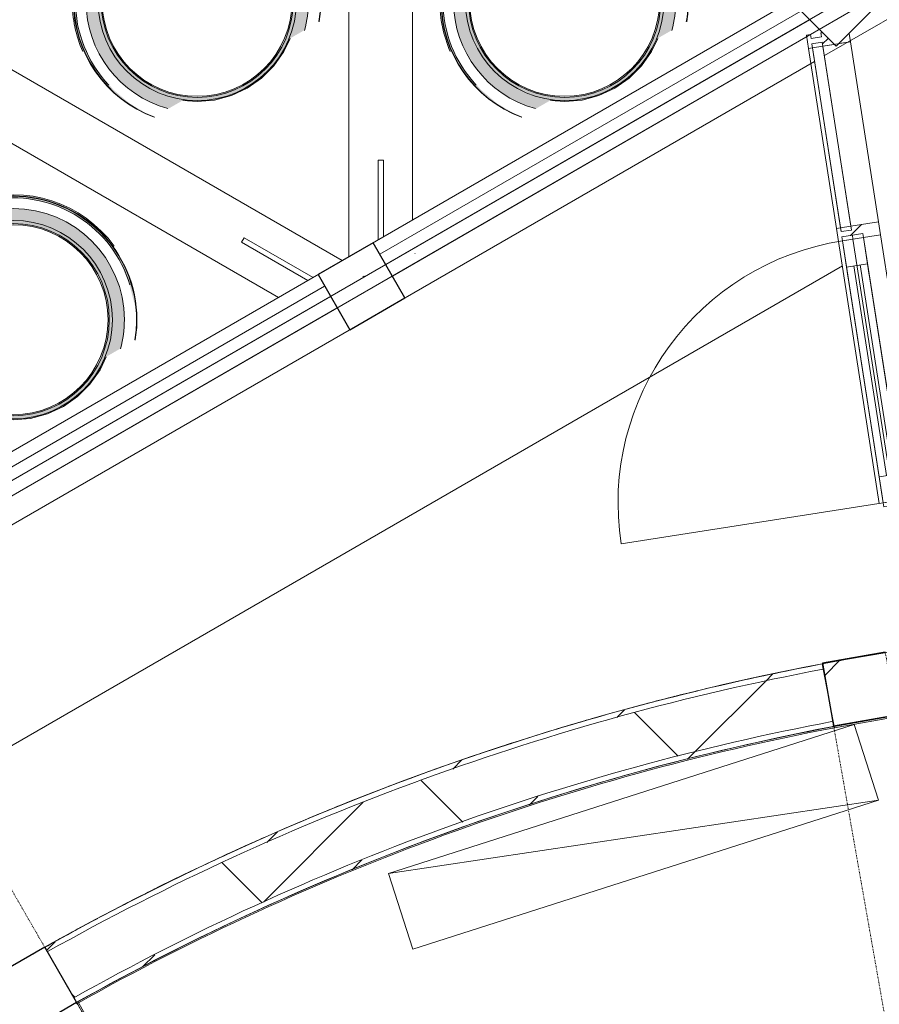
# Model space of a CAD drawing. Header units: centimetres. Extents: x 6036 to 22185, y 5782 to 11383.
# Tile 224 of 256: x 19732 to 20057, y 7864 to 8235. Entities that reach past the tile are written whole.
import ezdxf

# ---------------------------------------------------------------- set-up
doc = ezdxf.new("R2010")
doc.units = ezdxf.units.CM
doc.linetypes.add('Dash', pattern=[0.6, 0.3, -0.3])
doc.linetypes.add('Dot 1mm', pattern=[0.1, 0, -0.1])
for name, color, linetype, lineweight in [('A-AREA', 32, 'Continuous', 9), ('A-COLS', 52, 'Continuous', 9), ('A-COLS-HDLN', 52, 'Dash', 9), ('A-DETL-MBND', 5, 'Continuous', 9), ('A-DOOR', 31, 'Continuous', 9), ('A-DOOR-FRAM', 31, 'Continuous', 9), ('A-DOOR-GLAZ', 31, 'Continuous', 18), ('A-DOOR-OPNG', 31, 'Continuous', 9), ('A-FLOR', 192, 'Continuous', 9), ('A-FLOR-HRAL', 11, 'Continuous', 9), ('A-GENM', 13, 'Continuous', 9), ('A-GLAZ-CURT', 52, 'Continuous', 9), ('A-GLAZ-CWMG', 51, 'Continuous', 9), ('A-WALL', 113, 'Continuous', 9), ('A-WALL-FNSH', 113, 'Continuous', 25), ('A-WALL-PATT', 111, 'Continuous', 25), ('Q-CASE', 31, 'Continuous', 9), ('S-COLS', 52, 'Continuous', 9)]:
    doc.layers.add(name, color=color, linetype=linetype, lineweight=lineweight)
pattern_1 = [(45, (12452.32, 0), (-21.2132, 21.2132), [])]

# ---------------------------------------------------------------- blocks, each defined once
blk = doc.blocks.new('WIND_SwietlikDachowy - WIND_SwietlikDachowy-V234-7-02 ZestMeble')
at = {"layer": 'A-GENM'}
for points in [[(-43.03, -18.82), (-42.67, -18.43), (-44.34, -14.24), (-46.11, -6.41), (-46.5, 1.71), (-45.87, 8.23), (-43.41, 16.74), (-40.37, 23.2), (-36.22, 29.28), (-31.09, 34.71), (-25.1, 39.27), (-18.44, 42.82), (-11.27, 45.24), (-1.87, 46.48), (5.62, 46.19), (12.96, 44.7), (19.97, 42.04), (26.47, 38.3), (32.28, 33.56), (37.36, 28.56), (32.12, 34.32), (26.15, 39.05), (19.58, 42.71), (12.81, 45.21), (7.37, 46.52), (-2.03, 46.94), (-8.11, 46.34), (-15.05, 44.59), (-22.38, 41.36), (-28.87, 37.09), (-34.57, 31.82), (-38.8, 26.56), (-42.44, 20.24), (-45.27, 12.56), (-46.64, 5.83), (-47.1, 0), (-46.01, -9.51), (-43.98, -16.52), (-43.11, -18.62)], [(-16.21, -43.58), (-16.05, -43.49), (-18.68, -42.58), (-25.43, -38.93), (-31.49, -34.21), (-36.7, -28.56), (-40.9, -22.13), (-43.98, -15.1), (-45.87, -7.65), (-46.5, 0), (-45.87, 7.65), (-43.98, 15.1), (-40.9, 22.13), (-36.7, 28.56), (-31.49, 34.21), (-25.27, 39.02), (-18.68, 42.58), (-11.42, 45.08), (-3.84, 46.34), (3.84, 46.34), (11.42, 45.08), (18.68, 42.58), (25.43, 38.93), (31.49, 34.21), (36.7, 28.56), (40.9, 22.13), (44.29, 13.88), (45.87, 7.65), (46.5, 0), (46.64, 0), (46.01, 7.68), (44.11, 15.14), (41.02, 22.2), (36.81, 28.65), (31.59, 34.32), (24.6, 39.54), (18.74, 42.71), (11.45, 45.21), (3.85, 46.48), (-3.85, 46.48), (-11.45, 45.21), (-18.74, 42.71), (-25.51, 39.05), (-31.59, 34.32), (-36.81, 28.65), (-41.02, 22.2), (-44.43, 13.88), (-46.01, 7.68), (-46.64, 0), (-45.91, -8.04), (-44.11, -15.14), (-41.02, -22.2), (-35.6, -29.96), (-31.59, -34.32), (-23.94, -39.89), (-18.74, -42.71)], [(-46.01, 0), (-45.9, 0), (-45.25, 7.65), (-43.33, 15.1), (-40.18, 22.13), (-35.88, 28.56), (-30.39, 34.32), (-24.18, 38.93), (-16.84, 42.58), (-11.27, 44.5), (-3.79, 45.74), (3.84, 45.73), (11.42, 44.44), (18.74, 41.87), (25.51, 38.11), (31.59, 33.22), (36.85, 27.23), (41.02, 20.36), (43.88, 13.06), (45.56, 6.59), (46.11, 4.7), (45.86, 7.68), (43.96, 15.14), (40.85, 22.2), (36.62, 28.65), (31.36, 34.32), (24.6, 39.38), (18.3, 42.71), (10.59, 45.21), (3.79, 46.34), (-3.85, 46.34), (-11.45, 45.07), (-18.74, 42.55), (-25.51, 38.87), (-31.59, 34.11), (-36.85, 28.32), (-41.02, 21.85), (-44.29, 13.88), (-46.01, 5.97), (-46.5, 0)], [(-16.05, -43.49), (-19.1, -42.26), (-25.51, -38.51), (-31.59, -33.34), (-36.85, -27.23), (-41.02, -20.36), (-43.41, -14.9), (-45.27, -7.55), (-45.9, 0), (-46.5, 0), (-45.77, -8.04), (-43.96, -15.14), (-40.85, -22.2), (-35.41, -29.96), (-31.36, -34.32), (-23.69, -39.87), (-18.3, -42.71)]]:
    blk.add_hatch(color=256, dxfattribs=at).paths.add_polyline_path(points)
h = blk.add_hatch(color=256, dxfattribs=at)
h.paths.add_polyline_path([(-10.79, -40.45), (-5.39, -37.33), (0.3, -37.77), (6.82, -37.16), (13.14, -35.42), (19.06, -32.62), (24.6, -28.65), (29.03, -24.19), (32.78, -18.81), (35.38, -13.79), (40.3, -10.95), (41.33, -6.9), (41.9, 0), (41.33, 6.9), (39.51, 13.88), (36.85, 19.94), (33.06, 25.74), (28.38, 30.83), (21.58, 35.8), (16.83, 38.37), (10.29, 40.62), (3.46, 41.76), (-3.46, 41.76), (-10.29, 40.62), (-16.83, 38.37), (-22.92, 35.08), (-28.38, 30.83), (-33.06, 25.74), (-36.85, 19.94), (-39.63, 13.6), (-41.33, 6.9), (-41.9, 0), (-41.04, -8.04), (-39.63, -13.6), (-36.85, -19.94), (-33.06, -25.74), (-28.38, -30.83), (-22.92, -35.08), (-16.83, -38.37), (-14.74, -39.09)])
h.paths.add_polyline_path([(0, -37.4), (-6.49, -36.83), (-12.79, -35.14), (-18.7, -32.39), (-25.27, -27.42), (-28.65, -24.04), (-32.39, -18.7), (-35.14, -12.79), (-36.83, -6.49), (-37.4, 0), (-36.83, 6.49), (-34.64, 13.88), (-32.39, 18.7), (-28.65, 24.04), (-24.04, 28.65), (-18.7, 32.39), (-12.79, 35.14), (-6.49, 36.83), (0, 37.4), (6.49, 36.83), (12.79, 35.14), (18.7, 32.39), (24.6, 28.09), (28.65, 24.04), (32.39, 18.7), (35.14, 12.79), (36.83, 6.49), (37.4, 0), (36.42, -8.04), (34.42, -14.35), (31.92, -19.37), (28.39, -24.3), (23.6, -28.96), (17.96, -32.74), (11.39, -35.52), (6.49, -36.83), (0.1, -37.39)])
h = blk.add_hatch(color=256, dxfattribs=at)
h.paths.add_polyline_path([(0, -37.4), (6.49, -36.83), (12.79, -35.14), (18.7, -32.39), (24.6, -28.09), (29.63, -22.65), (32.74, -17.96), (35.52, -11.39), (36.83, -6.49), (37.23, 1.99), (36.81, 6.56), (34.64, 13.88), (31.52, 19.94), (28.38, 24.31), (22.92, 29.44), (18.7, 32.39), (12.79, 35.14), (6.49, 36.83), (-0.33, 37.37), (-6.49, 36.83), (-12.79, 35.14), (-18.7, 32.39), (-25.27, 27.42), (-28.65, 24.04), (-33.06, 17.25), (-35.14, 12.79), (-36.83, 6.49), (-37.4, 0), (-36.42, -8.04), (-34.77, -13.6), (-31.52, -19.94), (-28.38, -24.31), (-22.92, -29.44), (-17.96, -32.74), (-11.39, -35.52), (-6.49, -36.83), (-0.33, -37.37)])
h.paths.add_polyline_path([(-3.34, -36.08), (-11.6, -34.19), (-17.48, -31.61), (-22.92, -27.92), (-27.05, -24.04), (-30.99, -18.7), (-33.87, -12.79), (-35.64, -6.39), (-36.23, 0), (-35.14, 8.31), (-33.06, 14.53), (-30.8, 19.07), (-26.77, 24.41), (-21.83, 28.91), (-16.15, 32.43), (-8.33, 35.14), (-3.34, 36.08), (4.82, 35.8), (10.29, 34.7), (17.48, 31.61), (22.92, 27.92), (27.05, 24.04), (30.99, 18.7), (33.87, 12.79), (35.63, 6.49), (36.23, 0), (35.14, -8.31), (33.2, -14.27), (30.8, -19.07), (26.77, -24.41), (21.76, -28.96), (15.37, -32.74), (8.33, -35.14), (3.34, -36.08), (-0.33, -36.08)])
for centre, radius, start, end in [((0, 0), 47.1, 36, 180), ((0, 0), 46.64, 0, 180), ((0, 0), 46.5, 0, 180), ((0, 0), 45.9, 16.5746, 180), ((0, 0), 41.9, 0, 180), ((0, 0), 37.4, 0, 180), ((0, 0), 36.23, 0, 180), ((-0.04, 0), 35.8, 0, 180), ((0, 0), 47.1, 180, 203.6237), ((0, 0), 46.64, 180, 249.5977), ((0, 0), 46.5, 180, 249.7447), ((0, 0), 45.9, 180, 223.4299), ((0, 0), 41.9, 180, 255.0667), ((0, 0), 37.4, 180, 0), ((0, 0), 36.23, 180, 0), ((0, 0), 46.5, 350.5263, 0), ((0, 0), 46.64, 350.5263, 360), ((-0.04, 0), 35.8, 180, 360), ((0, 0), 41.9, 344.7999, 360)]:
    blk.add_arc(centre, radius, start, end, dxfattribs=at)
blk = doc.blocks.new('WIND_SwietlikDachowy - WIND_SwietlikDachowy-V235-7-02 ZestMeble')
at = {"layer": 'A-GENM'}
h = blk.add_hatch(color=256, dxfattribs=at)
h.paths.add_polyline_path([(-16.21, -43.58), (-16.38, -43.37), (-19.83, -41.96), (-25.43, -38.93), (-31.49, -34.21), (-36.7, -28.56), (-40.9, -22.13), (-43.98, -15.1), (-45.87, -7.65), (-46.5, 0), (-45.87, 7.65), (-43.98, 15.1), (-40.9, 22.13), (-36.7, 28.56), (-31.49, 34.21), (-25.43, 38.93), (-18.68, 42.58), (-19.83, 42.12), (-25.51, 39.05), (-31.59, 34.32), (-36.81, 28.65), (-41.02, 22.2), (-44.11, 15.14), (-46.01, 7.68), (-46.64, 0), (-46.01, -7.68), (-44.11, -15.14), (-41.02, -22.2), (-36.81, -28.65), (-31.59, -34.32), (-25.51, -39.05), (-18.74, -42.71), (-16.62, -43.44)])
h.paths.add_polyline_path([(46.01, -7.68), (46.64, 0), (46.5, 0), (45.87, -7.65)])
for points in [[(-46.5, 0), (-45.9, 0), (-44.77, 9.56), (-43.33, 15.1), (-40.18, 22.13), (-35.88, 28.56), (-30.56, 34.33), (-24.68, 39.05), (-18.14, 42.71), (-19.83, 41.96), (-25.51, 38.87), (-31.59, 34.11), (-36.85, 28.32), (-41.02, 21.85), (-44.11, 14.57), (-46.01, 5.97), (-46.11, 4.7)], [(-43.03, -18.82), (-42.67, -18.43), (-44.34, -14.24), (-46.11, -6.41), (-46.5, 1.71), (-45.87, 8.23), (-43.41, 16.74), (-42.67, 18.62), (-43.11, 18.62), (-45.27, 12.56), (-46.64, 5.83), (-47.1, 0), (-46.01, -9.51), (-43.98, -16.52), (-43.11, -18.62)], [(-16.05, -43.49), (-19.83, -41.84), (-25.51, -38.51), (-31.59, -33.34), (-36.85, -27.23), (-41.02, -20.36), (-43.41, -14.9), (-45.27, -7.55), (-45.9, 0), (-46.5, 0), (-45.86, -7.68), (-43.96, -15.14), (-40.85, -22.2), (-36.62, -28.65), (-31.36, -34.32), (-25.21, -39.05), (-18.3, -42.71), (-16.38, -43.37)]]:
    blk.add_hatch(color=256, dxfattribs=at).paths.add_polyline_path(points)
h = blk.add_hatch(color=256, dxfattribs=at)
h.paths.add_polyline_path([(-10.79, -40.45), (-5.39, -37.33), (0.3, -37.77), (6.82, -37.16), (13.14, -35.42), (19.06, -32.62), (24.42, -28.84), (30.05, -22.74), (32.95, -18.44), (35.38, -13.79), (40.3, -10.95), (41.33, -6.9), (41.9, 0), (41.33, 6.9), (40.3, 10.95), (35.02, 14), (32.45, 19.31), (27.86, 25.39), (23.94, 29.2), (18.54, 32.9), (12.58, 35.61), (5.11, 37.35), (-0.3, 37.77), (-5.39, 37.33), (-10.79, 40.45), (-17.89, 37.8), (-22.92, 35.08), (-28.38, 30.83), (-33.29, 25.39), (-36.85, 19.94), (-39.63, 13.6), (-41.33, 6.9), (-41.9, 0), (-41.33, -6.9), (-39.63, -13.6), (-36.85, -19.94), (-33.06, -25.74), (-28.38, -30.83), (-22.92, -35.08), (-16.83, -38.37), (-11.03, -40.36)])
h.paths.add_polyline_path([(0, -37.4), (-6.49, -36.83), (-12.79, -35.14), (-19.83, -31.6), (-24.04, -28.65), (-28.65, -24.04), (-32.51, -18.44), (-35.14, -12.79), (-36.83, -6.49), (-37.4, 0), (-36.83, 6.49), (-35.14, 12.79), (-32.39, 18.7), (-27.3, 25.39), (-24.04, 28.65), (-18.7, 32.39), (-11.39, 35.52), (-4.78, 36.98), (1.99, 37.23), (6.81, 36.75), (13.24, 34.94), (18.9, 32.25), (24.3, 28.39), (28.96, 23.6), (32.74, 17.96), (35.14, 12.79), (36.83, 6.49), (37.4, 0), (36.83, -6.49), (34.42, -14.35), (32.25, -18.9), (28.39, -24.3), (23.6, -28.96), (17.96, -32.74), (11.39, -35.52), (5.11, -36.95), (0.24, -37.38)])
h = blk.add_hatch(color=256, dxfattribs=at)
h.paths.add_polyline_path([(0, -37.4), (6.49, -36.83), (13.24, -34.94), (18.9, -32.25), (24.3, -28.39), (28.96, -23.6), (32.74, -17.96), (35.52, -11.39), (36.83, -6.49), (37.23, 1.99), (36.81, 6.56), (35.08, 12.93), (32.25, 18.9), (27.3, 25.39), (22.92, 29.44), (17.96, 32.74), (11.39, 35.52), (5.11, 36.95), (-1.99, 37.23), (-6.56, 36.81), (-12.93, 35.08), (-19.83, 31.6), (-24.3, 28.39), (-28.65, 24.04), (-33.06, 17.25), (-35.14, 12.79), (-36.83, 6.49), (-37.4, 0), (-36.72, -6.9), (-34.77, -13.6), (-31.52, -19.94), (-28.38, -24.31), (-22.92, -29.44), (-17.96, -32.74), (-11.39, -35.52), (-6.38, -36.84), (-1.99, -37.23)])
h.paths.add_polyline_path([(0, -36.08), (-3.46, -36.05), (-11.6, -34.19), (-17.48, -31.61), (-22.92, -27.92), (-27.05, -24.04), (-31.12, -18.44), (-33.87, -12.79), (-35.64, -6.39), (-36.23, 0), (-35.14, 8.31), (-33.06, 14.53), (-30.8, 19.07), (-25.41, 25.65), (-21.76, 28.96), (-15.37, 32.74), (-8.33, 35.14), (-3.34, 36.08), (5.11, 35.75), (10.29, 34.7), (17.48, 31.61), (22.92, 27.92), (27.05, 24.04), (30.99, 18.7), (33.87, 12.79), (35.63, 6.49), (36.23, 0), (35.14, -8.31), (33.78, -13.09), (30.05, -20.08), (26.77, -24.41), (21.76, -28.96), (15.37, -32.74), (8.33, -35.14), (3.34, -36.08)])
for centre, radius, start, end in [((0, 0), 46.64, 110.4023, 180), ((0, 0), 46.5, 110.2553, 180), ((0, 0), 41.9, 104.9333, 180), ((0, 0), 37.4, 0, 180), ((0, 0), 36.23, 0, 180), ((-0.04, 0), 35.8, 0, 180), ((0, 0), 45.9, 136.5701, 180), ((0, 0), 47.1, 156.3763, 180), ((0, 0), 41.9, 0, 15.2001), ((0, 0), 46.5, 0, 9.4737), ((0, 0), 46.64, 0, 9.4737), ((0, 0), 47.1, 180, 203.6237), ((0, 0), 46.64, 180, 249.5977), ((0, 0), 46.5, 180, 249.7447), ((0, 0), 45.9, 180, 223.4299), ((0, 0), 41.9, 180, 254.7146), ((0, 0), 37.4, 180, 0), ((0, 0), 36.23, 180, 0), ((0, 0), 46.5, 350.5263, 0), ((0, 0), 46.64, 350.5263, 360), ((-0.04, 0), 35.8, 180, 360), ((0, 0), 41.9, 344.7999, 360)]:
    blk.add_arc(centre, radius, start, end, dxfattribs=at)
blk = doc.blocks.new('WIND_SwietlikDachowy - WIND_SwietlikDachowy-V236-7-02 ZestMeble')
at = {"layer": 'A-GENM'}
h = blk.add_hatch(color=256, dxfattribs=at)
h.paths.add_polyline_path([(-16.21, -43.58), (-16.05, -43.49), (-18.68, -42.58), (-25.43, -38.93), (-31.49, -34.21), (-36.7, -28.56), (-40.9, -22.13), (-43.98, -15.1), (-45.87, -7.65), (-46.5, 0), (-45.87, 7.65), (-43.98, 15.1), (-40.9, 22.13), (-36.7, 28.56), (-31.49, 34.21), (-23.69, 39.87), (-18.68, 42.58), (-18.74, 42.71), (-27.11, 37.8), (-31.59, 34.32), (-36.81, 28.65), (-41.02, 22.2), (-44.11, 15.14), (-46.01, 7.68), (-46.64, 0), (-46.01, -7.68), (-44.11, -15.14), (-41.02, -22.2), (-36.81, -28.65), (-31.59, -34.32), (-25.51, -39.05), (-18.74, -42.71)])
h.paths.add_polyline_path([(46.01, -7.68), (46.64, 0), (46.5, 0), (45.87, -7.65)])
for points in [[(-46.01, 0), (-45.9, 0), (-45.25, 7.65), (-43.33, 15.1), (-40.18, 22.13), (-35.88, 28.56), (-29.12, 35.52), (-24.68, 39.05), (-18.14, 42.71), (-18.74, 42.55), (-26.88, 37.8), (-31.59, 34.11), (-36.81, 28.39), (-41.02, 21.85), (-44.11, 14.57), (-46.01, 5.97), (-46.5, 0)], [(-43.03, -18.82), (-42.67, -18.43), (-44.34, -14.24), (-46.11, -6.41), (-46.5, 1.71), (-45.87, 8.23), (-43.41, 16.74), (-42.67, 18.62), (-43.11, 18.62), (-45.27, 12.56), (-46.64, 5.83), (-47.1, 0), (-46.01, -9.51), (-43.98, -16.52), (-43.11, -18.62)], [(-16.05, -43.49), (-19.1, -42.26), (-25.51, -38.51), (-31.59, -33.34), (-36.85, -27.23), (-41.02, -20.36), (-43.41, -14.9), (-45.27, -7.55), (-45.9, 0), (-46.5, 0), (-45.86, -7.68), (-43.96, -15.14), (-40.85, -22.2), (-36.62, -28.65), (-31.36, -34.32), (-25.21, -39.05), (-18.3, -42.71)]]:
    blk.add_hatch(color=256, dxfattribs=at).paths.add_polyline_path(points)
h = blk.add_hatch(color=256, dxfattribs=at)
h.paths.add_polyline_path([(-10.79, -40.45), (-5.39, -37.33), (0.3, -37.77), (6.82, -37.16), (13.14, -35.42), (19.06, -32.62), (24.42, -28.84), (29.03, -24.19), (32.95, -18.44), (35.38, -13.79), (40.3, -10.95), (41.35, -6.59), (41.9, 0), (41.1, 7.79), (40.3, 10.95), (35.02, 14), (32.45, 19.31), (27.86, 25.39), (23.94, 29.2), (18.54, 32.9), (12.58, 35.61), (6.23, 37.25), (-0.3, 37.77), (-5.39, 37.33), (-10.79, 40.45), (-17.89, 37.8), (-22.92, 35.08), (-28.38, 30.83), (-33.71, 24.75), (-36.85, 19.94), (-39.63, 13.6), (-41.33, 6.9), (-41.9, 0), (-41.33, -6.9), (-39.63, -13.6), (-36.85, -19.94), (-33.06, -25.74), (-28.38, -30.83), (-22.92, -35.08), (-16.83, -38.37), (-11.03, -40.36)])
h.paths.add_polyline_path([(0, -37.4), (-6.49, -36.83), (-12.79, -35.14), (-18.7, -32.39), (-24.04, -28.65), (-28.65, -24.04), (-32.51, -18.44), (-35.14, -12.79), (-36.83, -6.49), (-37.4, 0), (-36.83, 6.49), (-35.14, 12.79), (-32.39, 18.7), (-27.3, 25.39), (-24.04, 28.65), (-18.7, 32.39), (-11.39, 35.52), (-4.78, 36.98), (1.99, 37.23), (7.86, 36.47), (12.93, 35.08), (20.32, 31.25), (24.3, 28.39), (28.96, 23.6), (32.74, 17.96), (35.14, 12.79), (36.83, 6.49), (37.4, 0), (36.83, -6.49), (34.42, -14.35), (32.39, -18.7), (28.33, -24.36), (24.04, -28.65), (18.7, -32.39), (11.39, -35.52), (6.49, -36.83), (0.82, -37.33)])
h = blk.add_hatch(color=256, dxfattribs=at)
h.paths.add_polyline_path([(0, -37.4), (7.09, -36.67), (12.93, -35.08), (18.9, -32.25), (24.3, -28.39), (28.96, -23.6), (32.74, -17.96), (35.52, -11.39), (36.83, -6.49), (37.23, 1.99), (36.72, 6.9), (34.77, 13.6), (31.52, 19.94), (27.3, 25.39), (22.92, 29.44), (16.9, 33.23), (11.39, 35.52), (6.49, 36.83), (-1.99, 37.23), (-6.56, 36.81), (-12.93, 35.08), (-18.9, 32.25), (-24.3, 28.39), (-28.65, 24.04), (-33.06, 17.25), (-35.14, 12.79), (-36.83, 6.49), (-37.4, 0), (-36.72, -6.9), (-34.77, -13.6), (-31.52, -19.94), (-28.38, -24.31), (-22.92, -29.44), (-17.96, -32.74), (-11.39, -35.52), (-6.49, -36.83), (-0.65, -37.34)])
h.paths.add_polyline_path([(3.34, -36.08), (-3.46, -36.05), (-11.6, -34.19), (-17.48, -31.61), (-22.92, -27.92), (-27.05, -24.04), (-31.12, -18.44), (-33.87, -12.79), (-35.64, -6.39), (-36.23, 0), (-35.14, 8.31), (-33.06, 14.53), (-30.8, 19.07), (-25.41, 25.65), (-21.76, 28.96), (-15.37, 32.74), (-8.33, 35.14), (-3.34, 36.08), (3.46, 36.05), (10.29, 34.7), (17.48, 31.61), (22.92, 27.92), (27.05, 24.04), (30.99, 18.7), (33.87, 12.79), (35.63, 6.49), (36.23, 0), (35.14, -8.31), (33.78, -13.09), (30.8, -19.07), (26.65, -24.52), (21.83, -28.91), (16.15, -32.43), (8.33, -35.14), (6.31, -35.52)])
for centre, radius, start, end in [((0, 0), 46.64, 110.4023, 180), ((0, 0), 46.5, 110.2553, 180), ((0, 0), 41.9, 104.9333, 180), ((0, 0), 37.4, 0, 180), ((0, 0), 36.23, 0, 180), ((-0.04, 0), 35.8, 0, 180), ((0, 0), 45.9, 136.5701, 180), ((0, 0), 47.1, 156.3763, 180), ((0, 0), 41.9, 0, 15.2001), ((0, 0), 46.5, 0, 9.4737), ((0, 0), 46.64, 0, 9.4737), ((0, 0), 47.1, 180, 203.6237), ((0, 0), 46.64, 180, 249.5977), ((0, 0), 46.5, 180, 249.7447), ((0, 0), 45.9, 180, 223.4299), ((0, 0), 41.9, 180, 254.7146), ((0, 0), 37.4, 180, 0), ((0, 0), 36.23, 180, 0), ((0, 0), 46.5, 350.5263, 0), ((0, 0), 46.64, 350.5263, 360), ((-0.04, 0), 35.8, 180, 360), ((0, 0), 41.9, 344.7999, 360)]:
    blk.add_arc(centre, radius, start, end, dxfattribs=at)
blk = doc.blocks.new('GEMO_ZwornikBoczny - GEMO_ZwornikBoczny-7990921-7-02 ZestMeble')
at = {"layer": 'A-GENM'}
for p, q in [((-52.54, 29.18), (-51.54, 30.91)), ((-51.54, 30.91), (-26.56, 16.49)), ((-26.56, 14.18), (-52.54, 29.18)), ((-26.56, 16.49), (-26.56, 14.18)), ((-52.54, -29.18), (-26.56, -14.18)), ((-26.56, -14.18), (-26.56, -16.49)), ((-26.56, -16.49), (-51.54, -30.91)), ((-51.54, -30.91), (-52.54, -29.18))]:
    blk.add_line(p, q, dxfattribs=at)
blk = doc.blocks.new('Rectangular Mullion - B21_Zklipsem-8247444-7-02 ZestMeble')
at = {"layer": 'A-GLAZ-CWMG'}
for p, q in [((7579.02, 8224.39), (7577.54, 8224.16)), ((7577.54, 8224.16), (7588.1, 8156.32)), ((7582.98, 8225), (7579.02, 8224.39)), ((7579.02, 8224.39), (7589.58, 8156.55)), ((7593.35, 8226.62), (7582.98, 8225)), ((7593.53, 8157.17), (7582.98, 8225)), ((7593.35, 8226.62), (7603.91, 8158.78)), ((7589.58, 8156.55), (7593.53, 8157.17)), ((7593.53, 8157.17), (7603.91, 8158.78)), ((7588.1, 8156.32), (7589.58, 8156.55))]:
    blk.add_line(p, q, dxfattribs=at)
blk = doc.blocks.new('Rectangular Mullion - B21_Zklipsem-8246919-7-02 ZestMeble')
at = {"layer": 'A-GLAZ-CWMG'}
for p, q in [((7604.68, 8153.84), (7594.3, 8152.23)), ((7604.68, 8153.84), (7620.05, 8055.03)), ((7590.35, 8151.61), (7588.87, 8151.38)), ((7588.87, 8151.38), (7604.24, 8052.57)), ((7594.3, 8152.23), (7590.35, 8151.61)), ((7590.35, 8151.61), (7605.72, 8052.8)), ((7609.68, 8053.41), (7594.3, 8152.23)), ((7605.72, 8052.8), (7609.68, 8053.41)), ((7609.68, 8053.41), (7620.05, 8055.03)), ((7604.24, 8052.57), (7605.72, 8052.8))]:
    blk.add_line(p, q, dxfattribs=at)
blk = doc.blocks.new('Railing - Railing-8646441-7-02 ZestMeble')
at = {"layer": 'A-FLOR-HRAL'}
for p, q in [((7600.01, 8241.89), (6181.26, 7422.77)), ((7590.01, 8241.89), (6186.26, 7431.43))]:
    blk.add_line(p, q, dxfattribs=at)
blk = doc.blocks.new('COLU_SlupProstokatny - Slup_Drewniany_24x24_-V292-7-02 ZestMeble')
at = {"layer": 'S-COLS'}
h = blk.add_hatch(dxfattribs=at)
h.set_pattern_fill('FP_130', color=256, style=0, pattern_type=2)
h.set_pattern_definition([(285, (-3340.18, 10483.627), (46.00222, 12.32626), [])])
h.paths.add_polyline_path([(-12, 12), (-12, -12), (12, -12), (12, 12), (-6.83, 12)])
at = {"layer": 'S-COLS', "lineweight": 25}
for p, q in [((12, 12), (-12, 12)), ((-12, 12), (-12, -12)), ((12, -12), (12, 12)), ((-12, -12), (12, -12))]:
    blk.add_line(p, q, dxfattribs=at)
blk = doc.blocks.new('GEMO_WregaCentrumParterDrewno - GEMO_WregaCentrumParterDrewno-5879637-7-02 ZestMeble')
at = {"layer": 'A-COLS-HDLN', "color": 254}
blk.add_line((12, -295.15), (12, 168), dxfattribs=at)
blk = doc.blocks.new('COLU_SlupProstokatny - Slup_Drewniany_24x24_-V298-7-02 ZestMeble')
at = {"layer": 'S-COLS'}
h = blk.add_hatch(dxfattribs=at)
h.set_pattern_fill('FP_136', color=256, style=0, pattern_type=2)
h.set_pattern_definition([(285, (-3172.18, 10243.627), (46.00222, 12.32626), [])])
h.paths.add_polyline_path([(-12, 12), (-12, -12), (12, -12), (12, 12), (-5.15, 12)])
at = {"layer": 'S-COLS', "lineweight": 25}
for p, q in [((12, 12), (-12, 12)), ((-12, 12), (-12, -12)), ((12, -12), (12, 12)), ((-12, -12), (12, -12))]:
    blk.add_line(p, q, dxfattribs=at)
blk = doc.blocks.new('COLU_SlupProstokatny - Slup_Drewniany_24x24_-V299-7-02 ZestMeble')
at = {"layer": 'S-COLS'}
h = blk.add_hatch(dxfattribs=at)
h.set_pattern_fill('FP_137', color=256, style=0, pattern_type=2)
h.set_pattern_definition([(270, (-462.385, 11193.404), (47.625, 3e-15), [])])
h.paths.add_polyline_path([(-12, 12), (-12, -12), (12, -12), (12, 12), (4.12, 12)])
at = {"layer": 'S-COLS', "lineweight": 25}
for p, q in [((12, 12), (-12, 12)), ((-12, 12), (-12, -12)), ((12, -12), (12, 12)), ((-12, -12), (12, -12))]:
    blk.add_line(p, q, dxfattribs=at)
blk = doc.blocks.new('GEMO_WregaLukDrewno - GEMO_WregaLukDrewno-5876808-7-02 ZestMeble')
at = {"layer": 'A-COLS-HDLN', "color": 254}
for p, q in [((-12, -295.15), (-12, 24)), ((12, 24), (12, -295.15))]:
    blk.add_line(p, q, dxfattribs=at)
blk = doc.blocks.new('PLFI_Kurtyna - 0787340-019-8216799-7-02 ZestMeble')
at = {"layer": 'A-DETL-MBND'}
blk.add_line((-81.15, 0.53), (-81.05, 0.47), dxfattribs=at)
at = {"layer": 'A-DETL-MBND', "flags": 128}
blk.add_lwpolyline([(-102.44, 2.78), (-102.14, 2.73), (-102.04, 2.59)], dxfattribs=at)
blk = doc.blocks.new('CUWP_ZestawSzklany - B21-OS_Szklo-2Szybowy-8247447-7-02 ZestMeble')
at = {"layer": 'A-GLAZ-CURT'}
for p, q in [((35.83, 4), (-35.83, 4)), ((-35.83, 4), (-35.83, 0)), ((35.83, 0), (35.83, 4)), ((-35.83, 0), (35.83, 0))]:
    blk.add_line(p, q, dxfattribs=at)
blk = doc.blocks.new('DOCW_Drzwi-1S_P2 - B25_Drzwi_100x230_-8247461-7-02 ZestMeble')
at = {"layer": 'A-DOOR'}
for p, q in [((-51.5, 0), (-51.5, 8)), ((-51.5, 8), (-50, 8)), ((-50, 0), (-50, 8)), ((-50, 0), (-50, 8)), ((50, 0), (50, 8)), ((50, 8), (51.5, 8)), ((51.5, 0), (51.5, 8)), ((-51.5, 0), (-50, 0)), ((50, 0), (51.5, 0))]:
    blk.add_line(p, q, dxfattribs=at)
at = {"layer": 'A-DOOR-FRAM'}
for p, q in [((-50, 0), (-50, 8)), ((-40, 8), (-50, 8)), ((-40, 8), (40, 8)), ((-40, 0), (-40, 8)), ((50, 8), (40, 8)), ((40, 8), (40, 0)), ((50, 0), (50, 8)), ((-40, 0), (40, 0)), ((40, 0), (50, 0)), ((-50, 0), (-40, 0))]:
    blk.add_line(p, q, dxfattribs=at)
at = {"layer": 'A-DOOR-GLAZ'}
for p, q in [((-40, 5.25), (40, 5.25)), ((-40, 2.75), (40, 2.75))]:
    blk.add_line(p, q, dxfattribs=at)
at = {"layer": 'A-DOOR-OPNG'}
for p, q in [((-35.71, 8), (-50, 8)), ((-50, 8), (48.1, 8)), ((-35.71, 0), (-50, 0)), ((-50, 0), (48.1, 0)), ((50, 0), (50, -100))]:
    blk.add_line(p, q, dxfattribs=at)
blk.add_arc((50, 0), 100, 180, 270, dxfattribs=at)
blk = doc.blocks.new('Rectangular Mullion - B21_Zklipsem-8247445-7-02 ZestMeble')
at = {"layer": 'A-DETL-MBND'}
blk.add_line((7578.43, 8218.46), (7577.54, 8224.16), dxfattribs=at)
blk = doc.blocks.new('Rectangular Mullion - B21_Zklipsem-8246597-7-02 ZestMeble')
at = {"layer": 'A-GLAZ-CWMG'}
h = blk.add_hatch(dxfattribs=at)
h.set_pattern_fill('FP_225', color=256, style=0, pattern_type=2)
h.set_pattern_definition([(306.155, (-6966.247, 8753.47), (24.22272, 17.69915), [])])
h.paths.add_polyline_path([(-5, 1.5), (-5, 0), (-3.5, 0), (-3.5, -4), (-5, -4), (-5, -8.3), (0, -4.65), (0, -4), (-1.5, -4), (-1.5, 0), (0, 0), (0, 1.5), (-4.23, 1.5)])
h.paths.add_polyline_path([(-5, -10.1), (-5, -14.5), (-1.78, -14.5), (-4.47, -10.82)])
at = {"layer": 'A-GLAZ-CWMG', "lineweight": 18}
for p, q in [((0, 1.5), (-5, 1.5)), ((-5, 1.5), (-5, 0)), ((-5, 0), (-3.5, 0)), ((-3.5, 0), (-3.5, -4)), ((-1.5, -4), (-1.5, 0)), ((-1.5, 0), (0, 0)), ((0, 0), (0, 1.5)), ((-3.5, -4), (-5, -4)), ((-5, -4), (-5, -8.3)), ((0, -4), (-1.5, -4)), ((0, -4.65), (0, -4)), ((-5, -10.1), (-5, -14.5)), ((-5, -14.5), (-1.78, -14.5))]:
    blk.add_line(p, q, dxfattribs=at)
blk = doc.blocks.new('Rectangular Mullion - B21_Zklipsem-8246593-7-02 ZestMeble')
at = {"layer": 'A-GLAZ-CWMG'}
h = blk.add_hatch(dxfattribs=at)
h.set_pattern_fill('FP_226', color=256, style=0, pattern_type=2)
h.set_pattern_definition([(233.845, (6890.092, 8753.47), (24.22272, -17.69915), [])])
h.paths.add_polyline_path([(2.5, 1.5), (2.5, 0), (1, 0), (1, -4), (2.5, -4), (2.5, -14.5), (-2.5, -14.5), (-2.5, -4), (-1, -4), (-1, 0), (-2.5, 0), (-2.5, 1.5)])
at = {"layer": 'A-GLAZ-CWMG', "lineweight": 18}
for p, q in [((-2.5, 0), (-2.5, 1.5)), ((-2.5, 1.5), (2.5, 1.5)), ((-1, 0), (-2.5, 0)), ((-1, -4), (-1, 0)), ((2.5, 0), (1, 0)), ((1, 0), (1, -4)), ((2.5, 1.5), (2.5, 0)), ((-2.5, -14.5), (-2.5, -4)), ((-2.5, -4), (-1, -4)), ((1, -4), (2.5, -4)), ((2.5, -4), (2.5, -14.5)), ((2.5, -14.5), (-2.5, -14.5))]:
    blk.add_line(p, q, dxfattribs=at)
blk = doc.blocks.new('Railing - Railing-8646476-7-02 ZestMeble')
at = {"layer": 'A-FLOR-HRAL'}
for p, q in [((7577.96, 8234.93), (7418.14, 8142.66)), ((7578.25, 8229.33), (7581.62, 8231.27)), ((7420.64, 8138.33), (7576.58, 8228.36)), ((7397.35, 8130.66), (7210.29, 8022.66)), ((7212.79, 8018.33), (7399.85, 8126.33))]:
    blk.add_line(p, q, dxfattribs=at)
blk = doc.blocks.new('CASE_Szafa_P2 - E21-S_Regal_Instx30x100__Administracja_low 3-10338701-7-02 ZestMeble')
at = {"layer": 'Q-CASE'}
for p, q in [((-92.19, 30), (92.19, 30)), ((-92.19, 0), (-92.19, 30)), ((-92.19, 30), (92.19, 30)), ((-92.19, 0), (-92.19, 30)), ((-92.19, 30), (92.19, 0)), ((92.19, 30), (92.19, 0)), ((92.19, 30), (92.19, 0)), ((92.19, 0), (-92.19, 0)), ((92.19, 0), (-92.19, 0)), ((92.19, 0), (-92.19, 0))]:
    blk.add_line(p, q, dxfattribs=at)
blk = doc.blocks.new('DOOR_Drzwi-1S_P2 - C13-D_Drzwi_80x200_-10338737-7-02 ZestMeble')
at = {"layer": 'A-DOOR-FRAM'}
for p, q in [((-40, -2.25), (-44, -2.25)), ((-44, -2.25), (-44, -10.25)), ((-40, -10.25), (-40, -2.25)), ((44, -2.25), (40, -2.25)), ((40, -2.25), (40, -10.25)), ((44, -10.25), (44, -2.25)), ((-44, -10.25), (-40, -10.25)), ((40, -10.25), (44, -10.25))]:
    blk.add_line(p, q, dxfattribs=at)
at = {"layer": 'A-DOOR-OPNG'}
blk.add_line((40, -10.25), (40, -90.25), dxfattribs=at)
blk.add_arc((40, -10.25), 80, 180, 270, dxfattribs=at)

msp = doc.modelspace()

# ---------------------------------------------------------------- hatches: boundary and pattern name
at = {"layer": 'A-COLS'}
h = msp.add_hatch(dxfattribs=at)
h.set_pattern_fill('FP_35', color=256, style=0, pattern_type=2)
h.set_pattern_definition([(45, (12452.32, 0), (-33.67596, 33.67596), [])])
h.paths.add_polyline_path([(20110.63, 7564.45), (20134.27, 7568.62), (20126.24, 7614.1), (20102.65, 7609.71), (20110.38, 7565.88)])
h.paths.add_polyline_path([(20039.33, 7968.83), (20062.96, 7972.99), (20058.8, 7996.63), (20035.16, 7992.46), (20039.24, 7969.34)])
at = {"layer": 'A-WALL-PATT', "lineweight": 9}
h = msp.add_hatch(dxfattribs=at)
h.set_pattern_fill('FP_13', color=256, style=0, pattern_type=2)
h.set_pattern_definition(pattern_1)
h.paths.add_polyline_path([(19742.97, 7883.73), (19779.53, 7903.1), (19807.16, 7916.58), (19836.43, 7929.69), (19868.62, 7942.73), (19904.21, 7955.57), (19934.3, 7965.31), (19967.7, 7974.81), (20003.96, 7983.63), (20035.43, 7990.18), (20035.06, 7992.15), (20000.99, 7985.06), (19967.19, 7976.75), (19929.15, 7965.75), (19900.6, 7956.5), (19867.9, 7944.6), (19829.4, 7928.73), (19802.41, 7916.58), (19772.65, 7901.94), (19742.04, 7885.4)])
h = msp.add_hatch(dxfattribs=at)
h.set_pattern_fill('FP_14', color=256, style=0, pattern_type=2)
h.set_pattern_definition([(45, (12452.32, 0), (-53.033, 53.033), []), (135, (12452.32, 0), (-53.033, -53.033), [])])
h.paths.add_polyline_path([(19752.86, 7866.34), (19782.71, 7882.38), (19813.23, 7897.39), (19844.28, 7911.29), (19879.28, 7925.33), (19916.4, 7938.5), (19940.11, 7946.17), (19979.02, 7957), (20005.86, 7963.6), (20039.15, 7970.53), (20035.43, 7990.18), (19998.29, 7982.33), (19967.7, 7974.81), (19929.15, 7963.64), (19901.25, 7954.61), (19868.62, 7942.73), (19829.4, 7926.54), (19804.47, 7915.36), (19773.57, 7900.16), (19742.97, 7883.73), (19752.83, 7866.4)])
h = msp.add_hatch(dxfattribs=at)
h.set_pattern_fill('FP_13', color=256, style=0, pattern_type=2)
h.set_pattern_definition(pattern_1)
h.paths.add_polyline_path([(19753.76, 7864.55), (19783.63, 7880.6), (19814.08, 7895.58), (19845.06, 7909.45), (19879.28, 7923.2), (19908.41, 7933.81), (19940.7, 7944.26), (19979.02, 7954.94), (20006.3, 7961.65), (20039.53, 7968.57), (20039.15, 7970.53), (20003.96, 7963.14), (19972.83, 7955.48), (19940.11, 7946.17), (19904.21, 7934.41), (19875.8, 7924.07), (19844.28, 7911.29), (19807.69, 7894.66), (19779.53, 7880.67), (19752.86, 7866.34), (19753.86, 7864.61)])
h = msp.add_hatch(dxfattribs=at)
h.set_pattern_fill('FP_13', color=256, style=0, pattern_type=2)
h.set_pattern_definition(pattern_1)
h.paths.add_polyline_path([(19934.34, 7548.01), (19936.08, 7549.01), (19929.15, 7560.71), (19927.38, 7560.07), (19929.15, 7557)])
h.paths.add_polyline_path([(19924.84, 7564.46), (19926.75, 7565.16), (19847.35, 7702.68), (19845.6, 7701.71), (19924.03, 7565.88)])
h.paths.add_polyline_path([(19835.6, 7719.03), (19837.35, 7720.01), (19753.86, 7864.61), (19752.13, 7863.61), (19835.44, 7719.31)])

# ---------------------------------------------------------------- linework, layer by layer
at = {"layer": 'A-AREA', "linetype": 'Dot 1mm'}
for p, q in [((19988.02, 7982.02), (19987.15, 7981.81)), ((19855.57, 7939.76), (19855.01, 7939.54))]:
    msp.add_line(p, q, dxfattribs=at)
for start, end in [(103.95917, 104.125), (107.89605, 108.00877)]:
    msp.add_arc((20215.02, 7041.86), 967.17, start, end, dxfattribs=at)
at = {"layer": 'A-COLS', "lineweight": 25}
for p, q in [((20058.8, 7996.63), (20035.16, 7992.46)), ((20035.16, 7992.46), (20039.33, 7968.83)), ((20039.33, 7968.83), (20062.96, 7972.99))]:
    msp.add_line(p, q, dxfattribs=at)
at = {"layer": 'A-FLOR'}
for p, q in [((19856.6, 8145.63), (19856.6, 8337.7)), ((19880.6, 8323.84), (19880.6, 8159.48)), ((19673.75, 8248.24), (19854.04, 8144.15)), ((20023.33, 8241.89), (19450.02, 7910.89)), ((20071.33, 8241.89), (20035.86, 8221.41)), ((20026.99, 8238.23), (19868.21, 8146.56)), ((19830.04, 8130.29), (19661.75, 8227.45)), ((20045.67, 8226.62), (20056.23, 8158.78)), ((20032.14, 8219.26), (18624.08, 7406.32)), ((18043.09, 6987.75), (20042.62, 8142.17)), ((19847.42, 8134.56), (19660.36, 8026.56))]:
    msp.add_line(p, q, dxfattribs=at)
at = {"layer": 'A-FLOR', "flags": 128}
for points in [[(19834.46, 8227.86), (19832.09, 8222.99), (19828.31, 8217.59), (19823.65, 8212.93), (19818.26, 8209.15), (19812.29, 8206.37), (19805.92, 8204.66), (19799.36, 8204.09), (19793.96, 8204.47)], [(19973.02, 8227.86), (19970.66, 8222.99), (19966.88, 8217.59), (19962.22, 8212.93), (19956.82, 8209.15), (19950.85, 8206.37), (19944.48, 8204.66), (19937.92, 8204.09), (19932.52, 8204.47)], [(19724.59, 8084.47), (19729.99, 8084.09), (19736.55, 8084.66), (19742.92, 8086.37), (19748.89, 8089.15), (19754.28, 8092.93), (19758.94, 8097.59), (19762.72, 8102.99), (19765.09, 8107.86)]]:
    msp.add_lwpolyline(points, dxfattribs=at)
at = {"layer": 'A-FLOR'}
for centre, radius, start, end in [((20215.33, 7042.06), 967.08, 60, 120), ((20215.33, 7042.06), 967.08, 99.64629, 100.72598), ((20215.02, 7041.86), 967.17, 101.41512, 102.44248), ((20215.33, 7042.06), 967.08, 101.68205, 102.76676), ((20215.33, 7042.06), 943.08, 60, 120), ((20215.33, 7042.06), 967.08, 103.71769, 104.80922), ((20215.02, 7041.86), 967.17, 103.47995, 104.50728), ((20215.33, 7042.06), 967.08, 105.75322, 106.85413), ((20215.02, 7041.86), 967.17, 105.54478, 106.57208), ((20215.33, 7042.06), 943.08, 99.91858, 100.68338), ((20215.33, 7042.06), 967.08, 107.78867, 108.90284), ((20215.02, 7041.86), 967.17, 107.60961, 108.63688), ((20215.33, 7042.06), 967.08, 109.82404, 110.95787), ((20215.02, 7041.86), 967.17, 109.67444, 110.70168), ((20215.33, 7042.06), 967.08, 111.85934, 113.02464), ((20215.02, 7041.86), 967.17, 111.73927, 112.76648), ((20215.33, 7042.06), 967.08, 113.89458, 115.11725), ((20215.02, 7041.86), 967.17, 113.8041, 114.83128), ((20215.02, 7041.86), 967.17, 115.86893, 116.89607), ((20215.33, 7042.06), 967.08, 115.92977, 117.28736), ((20215.33, 7042.06), 967.08, 117.96491, 120), ((20215.02, 7041.86), 967.17, 117.93376, 118.96087)]:
    msp.add_arc(centre, radius, start, end, dxfattribs=at)
at = {"layer": 'A-WALL', "color": 9, "lineweight": 18}
for p, q in [((20039.15, 7970.53), (20035.43, 7990.18)), ((19742.97, 7883.73), (19747.86, 7875))]:
    msp.add_line(p, q, dxfattribs=at)
at = {"layer": 'A-WALL'}
msp.add_line((19836.35, 7721.74), (19753.86, 7864.61), dxfattribs=at)
at = {"layer": 'A-WALL', "color": 9, "lineweight": 18}
for radius, end in [(965.17, 119.27997), (945.17, 119.27235)]:
    msp.add_arc((20215.02, 7041.86), radius, 100.72311, end, dxfattribs=at)
at = {"layer": 'A-WALL'}
msp.add_arc((20215.02, 7041.86), 943.17, 100.72311, 119.27093, dxfattribs=at)
at = {"layer": 'A-WALL-FNSH', "color": 253, "lineweight": 9}
for p, q in [((20035.43, 7990.18), (20035.06, 7992.15)), ((20062.86, 7972.68), (20039.53, 7968.57)), ((20039.62, 7968.07), (20062.95, 7972.19)), ((20039.62, 7968.07), (20039.15, 7970.53)), ((20039.53, 7968.57), (20039.62, 7968.07)), ((19741.99, 7885.47), (19742.97, 7883.73)), ((19753.73, 7864.53), (19753.98, 7864.1)), ((19754.3, 7864.86), (19753.86, 7864.61)), ((19836.54, 7722.41), (19754.3, 7864.86))]:
    msp.add_line(p, q, dxfattribs=at)
for radius in [967.17, 942.67]:
    msp.add_arc((20215.02, 7041.86), radius, 100.72311, 119.27997, dxfattribs=at)

# ---------------------------------------------------------------- block references
at = {"layer": 'A-COLS-HDLN', "color": 254}
for name, p, rotation in [('GEMO_WregaCentrumParterDrewno - GEMO_WregaCentrumParterDrewno-5879637-7-02 ZestMeble', (19743.47, 7858.61), 29.99999999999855), ('GEMO_WregaLukDrewno - GEMO_WregaLukDrewno-5876808-7-02 ZestMeble', (20051.14, 7970.91), 9.999999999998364)]:
    msp.add_blockref(name, p, dxfattribs=dict(at, rotation=rotation))
at = {"layer": 'A-DETL-MBND'}
msp.add_blockref('Rectangular Mullion - B21_Zklipsem-8247445-7-02 ZestMeble', (12452.32, 0), dxfattribs=at)
at = {"layer": 'A-DETL-MBND', "rotation": 30.0649728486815}
msp.add_blockref('PLFI_Kurtyna - 0787340-019-8216799-7-02 ZestMeble', (19951.91, 8187.07), dxfattribs=at)
at = {"layer": 'A-DOOR'}
for name, p, rotation in [('DOCW_Drzwi-1S_P2 - B25_Drzwi_100x230_-8247461-7-02 ZestMeble', (20050.36, 8102.21), 278.8448174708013), ('DOOR_Drzwi-1S_P2 - C13-D_Drzwi_80x200_-10338737-7-02 ZestMeble', (20014.68, 7780.69), 195.1944718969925)]:
    msp.add_blockref(name, p, dxfattribs=dict(at, rotation=rotation))
at = {"layer": 'A-FLOR-HRAL'}
for name in ['Railing - Railing-8646441-7-02 ZestMeble', 'Railing - Railing-8646476-7-02 ZestMeble']:
    msp.add_blockref(name, (12452.32, 0), dxfattribs=at)
at = {"layer": 'A-GENM'}
for name, p in [('WIND_SwietlikDachowy - WIND_SwietlikDachowy-V235-7-02 ZestMeble', (19799.36, 8241.89)), ('WIND_SwietlikDachowy - WIND_SwietlikDachowy-V236-7-02 ZestMeble', (19937.92, 8241.89)), ('WIND_SwietlikDachowy - WIND_SwietlikDachowy-V234-7-02 ZestMeble', (19729.99, 8121.89))]:
    msp.add_blockref(name, p, dxfattribs=at)
at = {"layer": 'A-GENM', "rotation": 299.9999999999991}
msp.add_blockref('GEMO_ZwornikBoczny - GEMO_ZwornikBoczny-7990921-7-02 ZestMeble', (19868.6, 8121.89), dxfattribs=at)
at = {"layer": 'A-GLAZ-CURT', "rotation": 278.8448174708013}
msp.add_blockref('CUWP_ZestawSzklany - B21-OS_Szklo-2Szybowy-8247447-7-02 ZestMeble', (20036.62, 8190.47), dxfattribs=at)
at = {"layer": 'A-GLAZ-CWMG', "rotation": 98.84481747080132}
msp.add_blockref('Rectangular Mullion - B21_Zklipsem-8246597-7-02 ZestMeble', (20030.58, 8229.33), dxfattribs=at)
at = {"layer": 'A-GLAZ-CWMG'}
for name in ['Rectangular Mullion - B21_Zklipsem-8247444-7-02 ZestMeble', 'Rectangular Mullion - B21_Zklipsem-8246919-7-02 ZestMeble']:
    msp.add_blockref(name, (12452.32, 0), dxfattribs=at)
at = {"layer": 'A-GLAZ-CWMG', "extrusion": (0, 0, -1), "rotation": 261.1551825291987}
msp.add_blockref('Rectangular Mullion - B21_Zklipsem-8246593-7-02 ZestMeble', (-20042.28, 8154.08), dxfattribs=at)
at = {"layer": 'Q-CASE', "rotation": 197.7313784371}
msp.add_blockref('CASE_Szafa_P2 - E21-S_Regal_Instx30x100__Administracja_low 3-10338701-7-02 ZestMeble', (19959.3, 7941.26), dxfattribs=at)
at = {"layer": 'S-COLS'}
for name, p, rotation in [('COLU_SlupProstokatny - Slup_Drewniany_24x24_-V299-7-02 ZestMeble', (20040.3, 8241.89), 134.9999999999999), ('COLU_SlupProstokatny - Slup_Drewniany_24x24_-V292-7-02 ZestMeble', (19861.32, 8134.49), 119.9999999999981), ('COLU_SlupProstokatny - Slup_Drewniany_24x24_-V298-7-02 ZestMeble', (19737.47, 7869), 119.9999999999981)]:
    msp.add_blockref(name, p, dxfattribs=dict(at, rotation=rotation))

doc.saveas('drawing.dxf')
